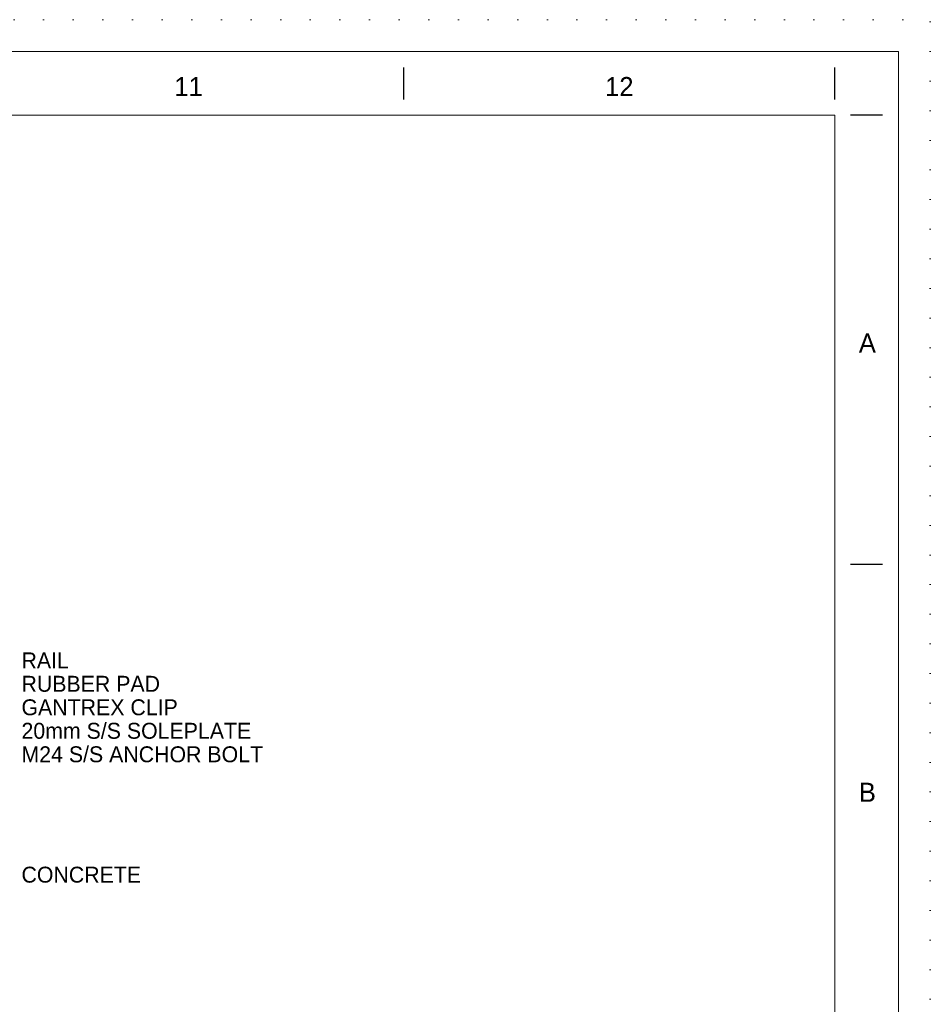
# Model space of a CAD drawing. Header units: millimetres. Extents: x -13251 to -636, y -568071 to -559161.
# Tile 12 of 12: x -2779 to -636, y -561479 to -559161. Entities that reach past the tile are written whole.
import ezdxf

# ---------------------------------------------------------------- set-up
doc = ezdxf.new("R2010")
doc.units = ezdxf.units.MM
doc.header["$MEASUREMENT"] = 0
doc.linetypes.add('DGN Style 1', pattern=[69.724857, 0.116015, -69.608842])
doc.styles.add('Style-ENGINEERING', font='ENGINEERING.shx')

# ---------------------------------------------------------------- blocks, each defined once
blk = doc.blocks.new('*U52')
for p, q in [((337.87, 284.53), (337.87, 289.53)), ((405.45, 284.53), (405.45, 289.53)), ((412.95, 282.03), (407.95, 282.03)), ((412.95, 211.53), (407.95, 211.53))]:
    blk.add_line(p, q)
at = {"color": 7, "linetype": 'Continuous', "lineweight": 0, "flags": 128}
blk.add_lwpolyline([(-415.55, 292.03), (415.45, 292.03), (415.45, -291.97), (-415.55, -291.97), (-415.55, 292.03)], close=True, dxfattribs=at)
at = {"color": 7, "linetype": 'Continuous', "lineweight": 13, "flags": 128}
blk.add_lwpolyline([(-405.55, 282.03), (405.45, 282.03), (405.45, -281.97), (-405.55, -281.97), (-405.55, 282.03)], close=True, dxfattribs=at)
at = {"char_height": 3, "attachment_point": 5, "line_spacing_factor": 1.2, "style": 'Style-ENGINEERING'}
for s, insert in [('11', (304.08, 286.53)), ('12', (371.66, 286.53)), ('A', (410.58, 246.28)), ('B', (410.58, 175.78))]:
    blk.add_mtext(s, dxfattribs=dict(at, insert=insert))
blk = doc.blocks.new('*U49')
at = {"color": 7, "linetype": 'DGN Style 1', "lineweight": 0, "flags": 128}
blk.add_lwpolyline([(-6307.49, 4455.04), (6307.51, 4455.04), (6307.51, -4454.96), (-6307.49, -4454.96), (-6307.49, 4455.04)], close=True, dxfattribs=at)
at = {"xscale": 14.99999999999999, "yscale": 14.99999999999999, "zscale": 14.99999999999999}
blk.add_blockref('*U52', (0.72, -0.4), dxfattribs=at)
at = {"char_height": 37.5, "attachment_point": 4, "line_spacing_factor": 1.2, "style": 'Style-ENGINEERING'}
for s, insert in [('RAIL', (4168.81, 2946.71)), ('RUBBER PAD', (4168.81, 2891.38)), ('GANTREX CLIP', (4168.81, 2836.06)), ('20mm S/S SOLEPLATE', (4168.81, 2780.74)), ('M24 S/S ANCHOR BOLT', (4168.81, 2725.41)), ('CONCRETE', (4168.81, 2442.06))]:
    blk.add_mtext(s, dxfattribs=dict(at, insert=insert))

msp = doc.modelspace()

# ---------------------------------------------------------------- block references
at = {"color": 5, "linetype": 'Continuous', "lineweight": 0}
msp.add_blockref('*U49', (-6943.95, -563615.75), dxfattribs=at)

doc.saveas('drawing.dxf')
